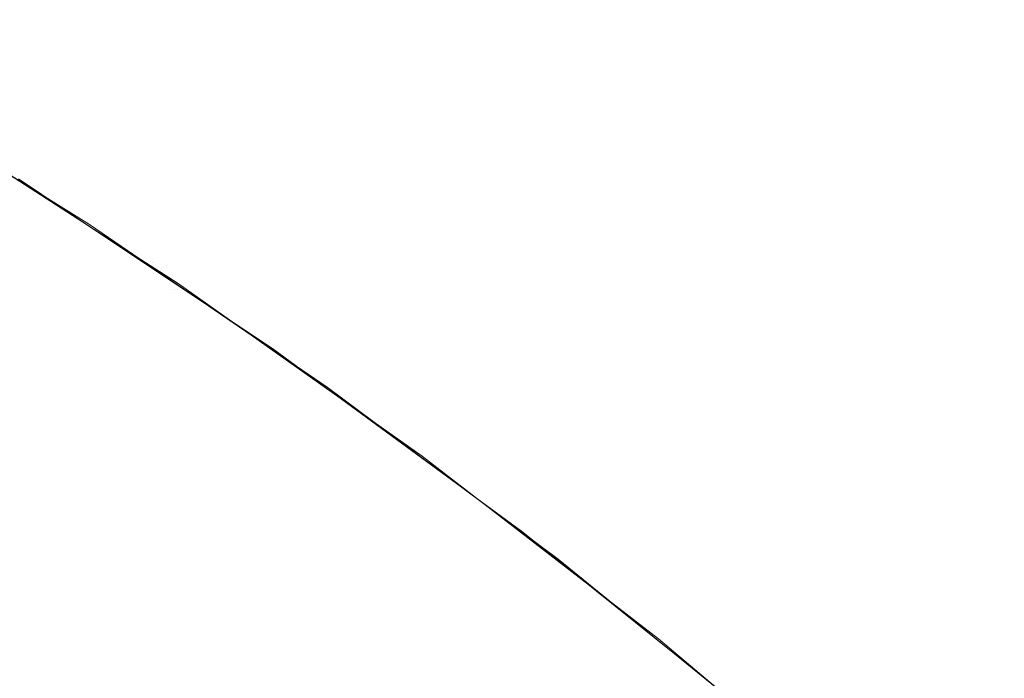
# Model space of a CAD drawing. Header units: centimetres. Extents: x -26.3 to 27.5, y 4.2 to 67.9.
# Tile 192 of 256: x -8.23279 to -8.2188, y 5.97745 to 5.98681. Entities that reach past the tile are written whole.
import ezdxf

# ---------------------------------------------------------------- set-up
doc = ezdxf.new("R2010")
doc.units = ezdxf.units.CM
doc.header["$LTSCALE"] = 2.54
doc.layers.add('Lucido design-1', color=7, linetype='Continuous')

# ---------------------------------------------------------------- blocks, each defined once
blk = doc.blocks.new('Gruppo-2-1')
at = {"color": 7, "linetype": 'Continuous', "lineweight": 9}
for points, invisible_edges in [([(-25.986537, 5.988473, -1111.067152), (-25.986537, 5.986803, -1111.06417), (27.113463, 5.986803, -1111.06417), (27.113463, 5.988473, -1111.067152)], 10), ([(-25.986537, 5.988473, -1147.167152), (-25.986537, 5.986803, -1147.16417), (27.113463, 5.986803, -1147.16417), (27.113463, 5.988473, -1147.167152)], 10), ([(-8.232719, 5.985726, -1111.490029), (-8.233431, 5.985726, -1111.494825), (-8.236174, 5.987344, -1111.494464), (-8.23545, 5.987344, -1111.489578)], 15), ([(-8.231851, 5.985726, -1111.485259), (-8.232719, 5.985726, -1111.490029), (-8.23545, 5.987344, -1111.489578), (-8.234566, 5.987344, -1111.484719)], 15), ([(-8.230828, 5.985726, -1111.48052), (-8.231851, 5.985726, -1111.485259), (-8.234566, 5.987344, -1111.484719), (-8.233523, 5.987344, -1111.479892)], 15), ([(-8.22965, 5.985726, -1111.475817), (-8.230828, 5.985726, -1111.48052), (-8.233523, 5.987344, -1111.479892), (-8.232323, 5.987344, -1111.475101)], 15), ([(-8.228318, 5.985726, -1111.471155), (-8.22965, 5.985726, -1111.475817), (-8.232323, 5.987344, -1111.475101), (-8.230967, 5.987344, -1111.470352)], 15), ([(-8.226835, 5.985726, -1111.466539), (-8.228318, 5.985726, -1111.471155), (-8.230967, 5.987344, -1111.470352), (-8.229456, 5.987344, -1111.46565)], 15), ([(-8.225202, 5.985726, -1111.461974), (-8.226835, 5.985726, -1111.466539), (-8.229456, 5.987344, -1111.46565), (-8.227792, 5.987344, -1111.461)], 15), ([(-8.22342, 5.985726, -1111.457465), (-8.225202, 5.985726, -1111.461974), (-8.227792, 5.987344, -1111.461), (-8.225977, 5.987344, -1111.456406)], 15), ([(-8.221492, 5.985726, -1111.453017), (-8.22342, 5.985726, -1111.457465), (-8.225977, 5.987344, -1111.456406), (-8.224012, 5.987344, -1111.451875)], 15), ([(-8.219419, 5.985726, -1111.448634), (-8.221492, 5.985726, -1111.453017), (-8.224012, 5.987344, -1111.451875), (-8.221901, 5.987344, -1111.44741)], 15), ([(-8.217203, 5.985726, -1111.444321), (-8.219419, 5.985726, -1111.448634), (-8.221901, 5.987344, -1111.44741), (-8.219644, 5.987344, -1111.443017)], 15), ([(-8.214848, 5.985726, -1111.440084), (-8.217203, 5.985726, -1111.444321), (-8.219644, 5.987344, -1111.443017), (-8.217245, 5.987344, -1111.4387)], 15), ([(27.113463, 5.986425, -1111.063494), (27.113463, 5.986803, -1111.06417), (-25.986537, 5.986803, -1111.06417), (-25.986537, 5.986425, -1111.063494)], 10), ([(27.113463, 5.986425, -1147.163494), (27.113463, 5.986803, -1147.16417), (-25.986537, 5.986803, -1147.16417), (-25.986537, 5.986425, -1147.163494)], 10), ([(-8.232522, 5.985132, -1147.595341), (-8.23305, 5.985132, -1147.60003), (-8.235844, 5.986815, -1147.599761), (-8.235306, 5.986815, -1147.594982)], 15), ([(-8.231844, 5.985132, -1147.590672), (-8.232522, 5.985132, -1147.595341), (-8.235306, 5.986815, -1147.594982), (-8.234615, 5.986815, -1147.590224)], 15), ([(-8.231016, 5.985132, -1147.586027), (-8.231844, 5.985132, -1147.590672), (-8.234615, 5.986815, -1147.590224), (-8.233771, 5.986815, -1147.58549)], 15), ([(-8.23004, 5.985132, -1147.58141), (-8.231016, 5.985132, -1147.586027), (-8.233771, 5.986815, -1147.58549), (-8.232777, 5.986815, -1147.580786)], 15), ([(-8.228917, 5.985132, -1147.576828), (-8.23004, 5.985132, -1147.58141), (-8.232777, 5.986815, -1147.580786), (-8.231632, 5.986815, -1147.576116)], 15), ([(-8.227647, 5.985132, -1147.572283), (-8.228917, 5.985132, -1147.576828), (-8.231632, 5.986815, -1147.576116), (-8.230338, 5.986815, -1147.571485)], 15), ([(-8.226232, 5.985132, -1147.567782), (-8.227647, 5.985132, -1147.572283), (-8.230338, 5.986815, -1147.571485), (-8.228896, 5.986815, -1147.566898)], 15), ([(-8.224674, 5.985132, -1147.563329), (-8.226232, 5.985132, -1147.567782), (-8.228896, 5.986815, -1147.566898), (-8.227308, 5.986815, -1147.562359)], 15), ([(-8.222973, 5.985132, -1147.558927), (-8.224674, 5.985132, -1147.563329), (-8.227308, 5.986815, -1147.562359), (-8.225575, 5.986815, -1147.557874)], 15), ([(-8.221133, 5.985132, -1147.554583), (-8.222973, 5.985132, -1147.558927), (-8.225575, 5.986815, -1147.557874), (-8.223699, 5.986815, -1147.553446)], 15), ([(-8.219154, 5.985132, -1147.550299), (-8.221133, 5.985132, -1147.554583), (-8.223699, 5.986815, -1147.553446), (-8.221683, 5.986815, -1147.549081)], 15), ([(-8.217039, 5.985132, -1147.546081), (-8.219154, 5.985132, -1147.550299), (-8.221683, 5.986815, -1147.549081), (-8.219527, 5.986815, -1147.544783)], 15), ([(-8.21479, 5.985132, -1147.541934), (-8.217039, 5.985132, -1147.546081), (-8.219527, 5.986815, -1147.544783), (-8.217235, 5.986815, -1147.540556)], 15), ([(-25.986537, 5.986425, -1111.063494), (-25.986537, 5.984542, -1111.06044), (27.113463, 5.984542, -1111.06044), (27.113463, 5.986425, -1111.063494)], 10), ([(-25.986537, 5.986425, -1147.163494), (-25.986537, 5.984542, -1147.16044), (27.113463, 5.984542, -1147.16044), (27.113463, 5.986425, -1147.163494)], 10), ([(-8.234107, 5.985365, -1111.714164), (-8.235276, 5.986074, -1111.514164), (-8.231801, 5.983902, -1111.514164)], 9), ([(-8.231906, 5.984021, -1111.509405), (-8.231801, 5.983902, -1111.514164), (-8.235276, 5.986074, -1111.514164), (-8.234619, 5.985726, -1111.509316)], 13), ([(-8.235276, 5.986074, -1147.614164), (-8.231801, 5.983902, -1147.614164), (-8.232807, 5.984551, -1147.814164)], 10), ([(-8.231801, 5.983902, -1147.614164), (-8.235276, 5.986074, -1147.614164), (-8.233655, 5.985132, -1147.609446)], 10), ([(-8.231672, 5.984021, -1111.504651), (-8.231906, 5.984021, -1111.509405), (-8.234619, 5.985726, -1111.509316), (-8.234381, 5.985726, -1111.504474)], 15), ([(-8.231284, 5.984021, -1111.499908), (-8.231672, 5.984021, -1111.504651), (-8.234381, 5.985726, -1111.504474), (-8.233985, 5.985726, -1111.499642)], 15), ([(-8.23074, 5.984021, -1111.495179), (-8.231284, 5.984021, -1111.499908), (-8.233985, 5.985726, -1111.499642), (-8.233431, 5.985726, -1111.494825)], 15), ([(-8.230041, 5.984021, -1111.490471), (-8.23074, 5.984021, -1111.495179), (-8.233431, 5.985726, -1111.494825), (-8.232719, 5.985726, -1111.490029)], 15), ([(-8.229189, 5.984021, -1111.485789), (-8.230041, 5.984021, -1111.490471), (-8.232719, 5.985726, -1111.490029), (-8.231851, 5.985726, -1111.485259)], 15), ([(-8.228184, 5.984021, -1111.481137), (-8.229189, 5.984021, -1111.485789), (-8.231851, 5.985726, -1111.485259), (-8.230828, 5.985726, -1111.48052)], 15), ([(-8.227028, 5.984021, -1111.47652), (-8.228184, 5.984021, -1111.481137), (-8.230828, 5.985726, -1111.48052), (-8.22965, 5.985726, -1111.475817)], 15), ([(-8.225721, 5.984021, -1111.471943), (-8.227028, 5.984021, -1111.47652), (-8.22965, 5.985726, -1111.475817), (-8.228318, 5.985726, -1111.471155)], 15), ([(-8.224265, 5.984021, -1111.467412), (-8.225721, 5.984021, -1111.471943), (-8.228318, 5.985726, -1111.471155), (-8.226835, 5.985726, -1111.466539)], 15), ([(-8.222662, 5.984021, -1111.46293), (-8.224265, 5.984021, -1111.467412), (-8.226835, 5.985726, -1111.466539), (-8.225202, 5.985726, -1111.461974)], 15), ([(-8.220912, 5.984021, -1111.458504), (-8.222662, 5.984021, -1111.46293), (-8.225202, 5.985726, -1111.461974), (-8.22342, 5.985726, -1111.457465)], 15), ([(-8.219019, 5.984021, -1111.454137), (-8.220912, 5.984021, -1111.458504), (-8.22342, 5.985726, -1111.457465), (-8.221492, 5.985726, -1111.453017)], 15), ([(-8.216984, 5.984021, -1111.449835), (-8.219019, 5.984021, -1111.454137), (-8.221492, 5.985726, -1111.453017), (-8.219419, 5.985726, -1111.448634)], 15), ([(-8.21481, 5.984021, -1111.445601), (-8.216984, 5.984021, -1111.449835), (-8.219419, 5.985726, -1111.448634), (-8.217203, 5.985726, -1111.444321)], 15), ([(-8.230593, 5.982984, -1111.718524), (-8.234157, 5.985284, -1111.718524), (-8.234107, 5.985365, -1111.714164), (-8.231813, 5.983884, -1111.714164)], 11), ([(-8.231801, 5.983902, -1111.514164), (-8.231813, 5.983884, -1111.714164), (-8.234107, 5.985365, -1111.714164)], 9), ([(-8.234157, 5.985284, -1111.718524), (-8.230593, 5.982984, -1111.718524), (-8.230742, 5.982764, -1111.722656), (-8.234296, 5.985057, -1111.722656)], 15), ([(-8.234296, 5.985057, -1111.722656), (-8.230742, 5.982764, -1111.722656), (-8.230987, 5.982402, -1111.726771), (-8.234525, 5.984686, -1111.726771)], 15), ([(-8.233655, 5.985132, -1147.609446), (-8.230906, 5.983359, -1147.609534), (-8.231801, 5.983902, -1147.614164)], 11), ([(-8.230684, 5.983359, -1147.604909), (-8.230906, 5.983359, -1147.609534), (-8.233655, 5.985132, -1147.609446), (-8.233428, 5.985132, -1147.604733)], 15), ([(-8.230313, 5.983359, -1147.600294), (-8.230684, 5.983359, -1147.604909), (-8.233428, 5.985132, -1147.604733), (-8.23305, 5.985132, -1147.60003)], 15), ([(-8.229794, 5.983359, -1147.595693), (-8.230313, 5.983359, -1147.600294), (-8.23305, 5.985132, -1147.60003), (-8.232522, 5.985132, -1147.595341)], 15), ([(-8.229129, 5.983359, -1147.591111), (-8.229794, 5.983359, -1147.595693), (-8.232522, 5.985132, -1147.595341), (-8.231844, 5.985132, -1147.590672)], 15), ([(-8.228317, 5.983359, -1147.586552), (-8.229129, 5.983359, -1147.591111), (-8.231844, 5.985132, -1147.590672), (-8.231016, 5.985132, -1147.586027)], 15), ([(-8.227359, 5.983359, -1147.582022), (-8.228317, 5.983359, -1147.586552), (-8.231016, 5.985132, -1147.586027), (-8.23004, 5.985132, -1147.58141)], 15), ([(-8.226256, 5.983359, -1147.577525), (-8.227359, 5.983359, -1147.582022), (-8.23004, 5.985132, -1147.58141), (-8.228917, 5.985132, -1147.576828)], 15), ([(-8.22501, 5.983359, -1147.573066), (-8.226256, 5.983359, -1147.577525), (-8.228917, 5.985132, -1147.576828), (-8.227647, 5.985132, -1147.572283)], 15), ([(-8.223622, 5.983359, -1147.568649), (-8.22501, 5.983359, -1147.573066), (-8.227647, 5.985132, -1147.572283), (-8.226232, 5.985132, -1147.567782)], 15), ([(-8.222093, 5.983359, -1147.564278), (-8.223622, 5.983359, -1147.568649), (-8.226232, 5.985132, -1147.567782), (-8.224674, 5.985132, -1147.563329)], 15), ([(-8.220424, 5.983359, -1147.559959), (-8.222093, 5.983359, -1147.564278), (-8.224674, 5.985132, -1147.563329), (-8.222973, 5.985132, -1147.558927)], 15), ([(-8.218618, 5.983359, -1147.555696), (-8.220424, 5.983359, -1147.559959), (-8.222973, 5.985132, -1147.558927), (-8.221133, 5.985132, -1147.554583)], 15), ([(-8.216676, 5.983359, -1147.551493), (-8.218618, 5.983359, -1147.555696), (-8.221133, 5.985132, -1147.554583), (-8.219154, 5.985132, -1147.550299)], 15), ([(-8.2146, 5.983359, -1147.547354), (-8.216676, 5.983359, -1147.551493), (-8.219154, 5.985132, -1147.550299), (-8.217039, 5.985132, -1147.546081)], 15), ([(-8.234525, 5.984686, -1111.726771), (-8.230987, 5.982402, -1111.726771), (-8.231326, 5.9819, -1111.73086), (-8.234843, 5.98417, -1111.73086)], 15), ([(27.113463, 5.984223, -1111.059922), (27.113463, 5.984542, -1111.06044), (-25.986537, 5.984542, -1111.06044), (-25.986537, 5.984223, -1111.059922)], 10), ([(27.113463, 5.984223, -1147.159922), (27.113463, 5.984542, -1147.16044), (-25.986537, 5.984542, -1147.16044), (-25.986537, 5.984223, -1147.159922)], 10), ([(-8.232859, 5.984471, -1147.818524), (-8.229234, 5.982049, -1147.818524), (-8.229387, 5.981831, -1147.822656), (-8.233002, 5.984246, -1147.822656)], 15), ([(-8.232859, 5.984471, -1147.818524), (-8.232807, 5.984551, -1147.814164), (-8.231812, 5.983886, -1147.814164)], 9), ([(-8.231812, 5.983886, -1147.814164), (-8.22918, 5.982127, -1147.814164), (-8.229234, 5.982049, -1147.818524), (-8.232859, 5.984471, -1147.818524)], 14), ([(-8.231801, 5.983902, -1147.614164), (-8.231812, 5.983886, -1147.814164), (-8.232807, 5.984551, -1147.814164)], 9), ([(-25.986537, 5.984223, -1111.059922), (-25.986537, 5.98212, -1111.056811), (27.113463, 5.98212, -1111.056811), (27.113463, 5.984223, -1111.059922)], 10), ([(-25.986537, 5.984223, -1147.159922), (-25.986537, 5.98212, -1147.156811), (27.113463, 5.98212, -1147.156811), (27.113463, 5.984223, -1147.159922)], 10), ([(-8.233002, 5.984246, -1147.822656), (-8.229387, 5.981831, -1147.822656), (-8.229637, 5.981474, -1147.826771), (-8.233236, 5.983878, -1147.826771)], 15), ([(-8.234843, 5.98417, -1111.73086), (-8.231326, 5.9819, -1111.73086), (-8.231759, 5.981259, -1111.734917), (-8.235248, 5.983511, -1111.734917)], 15), ([(-8.231801, 5.983902, -1111.514164), (-8.231906, 5.984021, -1111.509405), (-8.229249, 5.982229, -1111.509492)], 11), ([(-8.22902, 5.982229, -1111.504825), (-8.229249, 5.982229, -1111.509492), (-8.231906, 5.984021, -1111.509405), (-8.231672, 5.984021, -1111.504651)], 15), ([(-8.228638, 5.982229, -1111.500168), (-8.22902, 5.982229, -1111.504825), (-8.231672, 5.984021, -1111.504651), (-8.231284, 5.984021, -1111.499908)], 15), ([(-8.228104, 5.982229, -1111.495526), (-8.228638, 5.982229, -1111.500168), (-8.231284, 5.984021, -1111.499908), (-8.23074, 5.984021, -1111.495179)], 15), ([(-8.227419, 5.982229, -1111.490904), (-8.228104, 5.982229, -1111.495526), (-8.23074, 5.984021, -1111.495179), (-8.230041, 5.984021, -1111.490471)], 15), ([(-8.226582, 5.982229, -1111.486307), (-8.227419, 5.982229, -1111.490904), (-8.230041, 5.984021, -1111.490471), (-8.229189, 5.984021, -1111.485789)], 15), ([(-8.225596, 5.982229, -1111.48174), (-8.226582, 5.982229, -1111.486307), (-8.229189, 5.984021, -1111.485789), (-8.228184, 5.984021, -1111.481137)], 15), ([(-8.22446, 5.982229, -1111.477208), (-8.225596, 5.982229, -1111.48174), (-8.228184, 5.984021, -1111.481137), (-8.227028, 5.984021, -1111.47652)], 15), ([(-8.223177, 5.982229, -1111.472715), (-8.22446, 5.982229, -1111.477208), (-8.227028, 5.984021, -1111.47652), (-8.225721, 5.984021, -1111.471943)], 15), ([(-8.221748, 5.982229, -1111.468266), (-8.223177, 5.982229, -1111.472715), (-8.225721, 5.984021, -1111.471943), (-8.224265, 5.984021, -1111.467412)], 15), ([(-8.220174, 5.982229, -1111.463867), (-8.221748, 5.982229, -1111.468266), (-8.224265, 5.984021, -1111.467412), (-8.222662, 5.984021, -1111.46293)], 15), ([(-8.218457, 5.982229, -1111.459521), (-8.220174, 5.982229, -1111.463867), (-8.222662, 5.984021, -1111.46293), (-8.220912, 5.984021, -1111.458504)], 15), ([(-8.216598, 5.982229, -1111.455234), (-8.218457, 5.982229, -1111.459521), (-8.220912, 5.984021, -1111.458504), (-8.219019, 5.984021, -1111.454137)], 15), ([(-8.2146, 5.982229, -1111.45101), (-8.216598, 5.982229, -1111.455234), (-8.219019, 5.984021, -1111.454137), (-8.216984, 5.984021, -1111.449835)], 15), ([(-8.233236, 5.983878, -1147.826771), (-8.229637, 5.981474, -1147.826771), (-8.229985, 5.980977, -1147.83086), (-8.233562, 5.983367, -1147.83086)], 15), ([(-8.23054, 5.983063, -1111.714164), (-8.231813, 5.983884, -1111.714164), (-8.231801, 5.983902, -1111.514164)], 10), ([(-8.231813, 5.983884, -1111.714164), (-8.23054, 5.983063, -1111.714164), (-8.230593, 5.982984, -1111.718524)], 10), ([(-8.22918, 5.982127, -1147.814164), (-8.231812, 5.983886, -1147.814164), (-8.231801, 5.983902, -1147.614164)], 10), ([(-8.23054, 5.983063, -1111.714164), (-8.231801, 5.983902, -1111.514164), (-8.228421, 5.981591, -1111.514164)], 9), ([(-8.229249, 5.982229, -1111.509492), (-8.228421, 5.981591, -1111.514164), (-8.231801, 5.983902, -1111.514164)], 9), ([(-8.22918, 5.982127, -1147.814164), (-8.231801, 5.983902, -1147.614164), (-8.228421, 5.981591, -1147.614164)], 9), ([(-8.228421, 5.981591, -1147.614164), (-8.231801, 5.983902, -1147.614164), (-8.230906, 5.983359, -1147.609534)], 10), ([(-8.235248, 5.983511, -1111.734917), (-8.231759, 5.981259, -1111.734917), (-8.232285, 5.980481, -1111.738936), (-8.235741, 5.982711, -1111.738936)], 15), ([(-8.233562, 5.983367, -1147.83086), (-8.229985, 5.980977, -1147.83086), (-8.230429, 5.980344, -1147.834917), (-8.233977, 5.982715, -1147.834917)], 15), ([(-8.230906, 5.983359, -1147.609534), (-8.228217, 5.981497, -1147.609621), (-8.228421, 5.981591, -1147.614164)], 11), ([(-8.227998, 5.981497, -1147.605082), (-8.228217, 5.981497, -1147.609621), (-8.230906, 5.983359, -1147.609534), (-8.230684, 5.983359, -1147.604909)], 15), ([(-8.227635, 5.981497, -1147.600553), (-8.227998, 5.981497, -1147.605082), (-8.230684, 5.983359, -1147.604909), (-8.230313, 5.983359, -1147.600294)], 15), ([(-8.227126, 5.981497, -1147.596037), (-8.227635, 5.981497, -1147.600553), (-8.230313, 5.983359, -1147.600294), (-8.229794, 5.983359, -1147.595693)], 15), ([(-8.226473, 5.981497, -1147.59154), (-8.227126, 5.981497, -1147.596037), (-8.229794, 5.983359, -1147.595693), (-8.229129, 5.983359, -1147.591111)], 15), ([(-8.225676, 5.981497, -1147.587067), (-8.226473, 5.981497, -1147.59154), (-8.229129, 5.983359, -1147.591111), (-8.228317, 5.983359, -1147.586552)], 15), ([(-8.224736, 5.981497, -1147.582621), (-8.225676, 5.981497, -1147.587067), (-8.228317, 5.983359, -1147.586552), (-8.227359, 5.983359, -1147.582022)], 15), ([(-8.223654, 5.981497, -1147.578208), (-8.224736, 5.981497, -1147.582621), (-8.227359, 5.983359, -1147.582022), (-8.226256, 5.983359, -1147.577525)], 15), ([(-8.222431, 5.981497, -1147.573832), (-8.223654, 5.981497, -1147.578208), (-8.226256, 5.983359, -1147.577525), (-8.22501, 5.983359, -1147.573066)], 15), ([(-8.221068, 5.981497, -1147.569497), (-8.222431, 5.981497, -1147.573832), (-8.22501, 5.983359, -1147.573066), (-8.223622, 5.983359, -1147.568649)], 15), ([(-8.219567, 5.981497, -1147.565208), (-8.221068, 5.981497, -1147.569497), (-8.223622, 5.983359, -1147.568649), (-8.222093, 5.983359, -1147.564278)], 15), ([(-8.21793, 5.981497, -1147.560969), (-8.219567, 5.981497, -1147.565208), (-8.222093, 5.983359, -1147.564278), (-8.220424, 5.983359, -1147.559959)], 15), ([(-8.216157, 5.981497, -1147.556785), (-8.21793, 5.981497, -1147.560969), (-8.220424, 5.983359, -1147.559959), (-8.218618, 5.983359, -1147.555696)], 15), ([(-8.230593, 5.982984, -1111.718524), (-8.227131, 5.980535, -1111.718524), (-8.227289, 5.980321, -1111.722656), (-8.230742, 5.982764, -1111.722656)], 15), ([(-8.227131, 5.980535, -1111.718524), (-8.230593, 5.982984, -1111.718524), (-8.23054, 5.983063, -1111.714164), (-8.228434, 5.981573, -1111.714164)], 11), ([(-8.228421, 5.981591, -1111.514164), (-8.228434, 5.981573, -1111.714164), (-8.23054, 5.983063, -1111.714164)], 9), ([(-8.235741, 5.982711, -1111.738936), (-8.232285, 5.980481, -1111.738936), (-8.232903, 5.979566, -1111.742909), (-8.236319, 5.981771, -1111.742909)], 15), ([(-8.233977, 5.982715, -1147.834917), (-8.230429, 5.980344, -1147.834917), (-8.230967, 5.979574, -1147.838936), (-8.234482, 5.981923, -1147.838936)], 15), ([(-8.230742, 5.982764, -1111.722656), (-8.227289, 5.980321, -1111.722656), (-8.227548, 5.97997, -1111.726771), (-8.230987, 5.982402, -1111.726771)], 15), ([(-8.230987, 5.982402, -1111.726771), (-8.227548, 5.97997, -1111.726771), (-8.227909, 5.979483, -1111.73086), (-8.231326, 5.9819, -1111.73086)], 15), ([(-8.228421, 5.981591, -1111.514164), (-8.229249, 5.982229, -1111.509492), (-8.226651, 5.980353, -1111.509577)], 11), ([(-8.226426, 5.980353, -1111.504995), (-8.226651, 5.980353, -1111.509577), (-8.229249, 5.982229, -1111.509492), (-8.22902, 5.982229, -1111.504825)], 15), ([(-8.226051, 5.980353, -1111.500423), (-8.226426, 5.980353, -1111.504995), (-8.22902, 5.982229, -1111.504825), (-8.228638, 5.982229, -1111.500168)], 15), ([(-8.225527, 5.980353, -1111.495866), (-8.226051, 5.980353, -1111.500423), (-8.228638, 5.982229, -1111.500168), (-8.228104, 5.982229, -1111.495526)], 15), ([(-8.224854, 5.980353, -1111.491328), (-8.225527, 5.980353, -1111.495866), (-8.228104, 5.982229, -1111.495526), (-8.227419, 5.982229, -1111.490904)], 15), ([(-8.224033, 5.980353, -1111.486814), (-8.224854, 5.980353, -1111.491328), (-8.227419, 5.982229, -1111.490904), (-8.226582, 5.982229, -1111.486307)], 15), ([(-8.223064, 5.980353, -1111.48233), (-8.224033, 5.980353, -1111.486814), (-8.226582, 5.982229, -1111.486307), (-8.225596, 5.982229, -1111.48174)], 15), ([(-8.22195, 5.980353, -1111.47788), (-8.223064, 5.980353, -1111.48233), (-8.225596, 5.982229, -1111.48174), (-8.22446, 5.982229, -1111.477208)], 15), ([(-8.22069, 5.980353, -1111.473469), (-8.22195, 5.980353, -1111.47788), (-8.22446, 5.982229, -1111.477208), (-8.223177, 5.982229, -1111.472715)], 15), ([(-8.219287, 5.980353, -1111.469102), (-8.22069, 5.980353, -1111.473469), (-8.223177, 5.982229, -1111.472715), (-8.221748, 5.982229, -1111.468266)], 15), ([(-8.217741, 5.980353, -1111.464782), (-8.219287, 5.980353, -1111.469102), (-8.221748, 5.982229, -1111.468266), (-8.220174, 5.982229, -1111.463867)], 15), ([(-8.216055, 5.980353, -1111.460516), (-8.217741, 5.980353, -1111.464782), (-8.220174, 5.982229, -1111.463867), (-8.218457, 5.982229, -1111.459521)], 15), ([(27.113463, 5.981871, -1111.056442), (27.113463, 5.98212, -1111.056811), (-25.986537, 5.98212, -1111.056811), (-25.986537, 5.981871, -1111.056442)], 10), ([(27.113463, 5.981871, -1147.156442), (27.113463, 5.98212, -1147.156811), (-25.986537, 5.98212, -1147.156811), (-25.986537, 5.981871, -1147.156442)], 10), ([(-8.229234, 5.982049, -1147.818524), (-8.22918, 5.982127, -1147.814164), (-8.228431, 5.981578, -1147.814164)], 9), ([(-8.228421, 5.981591, -1147.614164), (-8.228431, 5.981578, -1147.814164), (-8.22918, 5.982127, -1147.814164)], 9), ([(-8.229234, 5.982049, -1147.818524), (-8.225719, 5.979472, -1147.818524), (-8.225881, 5.979261, -1147.822656), (-8.229387, 5.981831, -1147.822656)], 15), ([(-8.228431, 5.981578, -1147.814164), (-8.225661, 5.979547, -1147.814164), (-8.225719, 5.979472, -1147.818524), (-8.229234, 5.982049, -1147.818524)], 14), ([(-25.986537, 5.981871, -1111.056442), (-25.986537, 5.979543, -1111.053291), (27.113463, 5.979543, -1111.053291), (27.113463, 5.981871, -1111.056442)], 10), ([(-25.986537, 5.981871, -1147.156442), (-25.986537, 5.979543, -1147.153291), (27.113463, 5.979543, -1147.153291), (27.113463, 5.981871, -1147.156442)], 10), ([(-8.234482, 5.981923, -1147.838936), (-8.230967, 5.979574, -1147.838936), (-8.2316, 5.97867, -1147.842909), (-8.235075, 5.980992, -1147.842909)], 15), ([(-8.231326, 5.9819, -1111.73086), (-8.227909, 5.979483, -1111.73086), (-8.228369, 5.978861, -1111.734917), (-8.231759, 5.981259, -1111.734917)], 15), ([(-8.229387, 5.981831, -1147.822656), (-8.225881, 5.979261, -1147.822656), (-8.226147, 5.978914, -1147.826771), (-8.229637, 5.981474, -1147.826771)], 15), ([(-8.227074, 5.980612, -1111.714164), (-8.228434, 5.981573, -1111.714164), (-8.228421, 5.981591, -1111.514164)], 10), ([(-8.228434, 5.981573, -1111.714164), (-8.227074, 5.980612, -1111.714164), (-8.227131, 5.980535, -1111.718524)], 10), ([(-8.225661, 5.979547, -1147.814164), (-8.228431, 5.981578, -1147.814164), (-8.228421, 5.981591, -1147.614164)], 10), ([(-8.227074, 5.980612, -1111.714164), (-8.228421, 5.981591, -1111.514164), (-8.225142, 5.979146, -1111.514164)], 9), ([(-8.226651, 5.980353, -1111.509577), (-8.225142, 5.979146, -1111.514164), (-8.228421, 5.981591, -1111.514164)], 9), ([(-8.225661, 5.979547, -1147.814164), (-8.228421, 5.981591, -1147.614164), (-8.225142, 5.979146, -1147.614164)], 9), ([(-8.22559, 5.979547, -1147.609705), (-8.225142, 5.979146, -1147.614164), (-8.228421, 5.981591, -1147.614164), (-8.228217, 5.981497, -1147.609621)], 13), ([(-8.229637, 5.981474, -1147.826771), (-8.226147, 5.978914, -1147.826771), (-8.226516, 5.978434, -1147.83086), (-8.229985, 5.980977, -1147.83086)], 15), ([(-8.225375, 5.979547, -1147.60525), (-8.22559, 5.979547, -1147.609705), (-8.228217, 5.981497, -1147.609621), (-8.227998, 5.981497, -1147.605082)], 15), ([(-8.225018, 5.979547, -1147.600805), (-8.225375, 5.979547, -1147.60525), (-8.227998, 5.981497, -1147.605082), (-8.227635, 5.981497, -1147.600553)], 15), ([(-8.224519, 5.979547, -1147.596373), (-8.225018, 5.979547, -1147.600805), (-8.227635, 5.981497, -1147.600553), (-8.227126, 5.981497, -1147.596037)], 15), ([(-8.223878, 5.979547, -1147.59196), (-8.224519, 5.979547, -1147.596373), (-8.227126, 5.981497, -1147.596037), (-8.226473, 5.981497, -1147.59154)], 15), ([(-8.223096, 5.979547, -1147.587569), (-8.223878, 5.979547, -1147.59196), (-8.226473, 5.981497, -1147.59154), (-8.225676, 5.981497, -1147.587067)], 15), ([(-8.222173, 5.979547, -1147.583206), (-8.223096, 5.979547, -1147.587569), (-8.225676, 5.981497, -1147.587067), (-8.224736, 5.981497, -1147.582621)], 15), ([(-8.221111, 5.979547, -1147.578875), (-8.222173, 5.979547, -1147.583206), (-8.224736, 5.981497, -1147.582621), (-8.223654, 5.981497, -1147.578208)], 15), ([(-8.219911, 5.979547, -1147.574579), (-8.221111, 5.979547, -1147.578875), (-8.223654, 5.981497, -1147.578208), (-8.222431, 5.981497, -1147.573832)], 15), ([(-8.218574, 5.979547, -1147.570325), (-8.219911, 5.979547, -1147.574579), (-8.222431, 5.981497, -1147.573832), (-8.221068, 5.981497, -1147.569497)], 15), ([(-8.217101, 5.979547, -1147.566115), (-8.218574, 5.979547, -1147.570325), (-8.221068, 5.981497, -1147.569497), (-8.219567, 5.981497, -1147.565208)], 15), ([(-8.215494, 5.979547, -1147.561955), (-8.217101, 5.979547, -1147.566115), (-8.219567, 5.981497, -1147.565208), (-8.21793, 5.981497, -1147.560969)], 15), ([(-8.231759, 5.981259, -1111.734917), (-8.228369, 5.978861, -1111.734917), (-8.228927, 5.978106, -1111.738936), (-8.232285, 5.980481, -1111.738936)], 15), ([(-8.235075, 5.980992, -1147.842909), (-8.2316, 5.97867, -1147.842909), (-8.232326, 5.977634, -1147.846829), (-8.235755, 5.979925, -1147.846829)], 15), ([(-8.229985, 5.980977, -1147.83086), (-8.226516, 5.978434, -1147.83086), (-8.226987, 5.97782, -1147.834917), (-8.230429, 5.980344, -1147.834917)], 15), ([(-8.223775, 5.977942, -1111.718524), (-8.227131, 5.980535, -1111.718524), (-8.227074, 5.980612, -1111.714164), (-8.225155, 5.979129, -1111.714164)], 11), ([(-8.225142, 5.979146, -1111.514164), (-8.225155, 5.979129, -1111.714164), (-8.227074, 5.980612, -1111.714164)], 9), ([(-8.232285, 5.980481, -1111.738936), (-8.228927, 5.978106, -1111.738936), (-8.229584, 5.977219, -1111.742909), (-8.232903, 5.979566, -1111.742909)], 15), ([(-8.227131, 5.980535, -1111.718524), (-8.223775, 5.977942, -1111.718524), (-8.223942, 5.977735, -1111.722656), (-8.227289, 5.980321, -1111.722656)], 15), ([(-8.230429, 5.980344, -1147.834917), (-8.226987, 5.97782, -1147.834917), (-8.227559, 5.977075, -1147.838936), (-8.230967, 5.979574, -1147.838936)], 15), ([(-8.227289, 5.980321, -1111.722656), (-8.223942, 5.977735, -1111.722656), (-8.224217, 5.977395, -1111.726771), (-8.227548, 5.97997, -1111.726771)], 15), ([(-8.224115, 5.978395, -1111.50966), (-8.225142, 5.979146, -1111.514164), (-8.226651, 5.980353, -1111.509577)], 11), ([(-8.223894, 5.978395, -1111.505161), (-8.224115, 5.978395, -1111.50966), (-8.226651, 5.980353, -1111.509577), (-8.226426, 5.980353, -1111.504995)], 15), ([(-8.223526, 5.978395, -1111.500672), (-8.223894, 5.978395, -1111.505161), (-8.226426, 5.980353, -1111.504995), (-8.226051, 5.980353, -1111.500423)], 15), ([(-8.223011, 5.978395, -1111.496197), (-8.223526, 5.978395, -1111.500672), (-8.226051, 5.980353, -1111.500423), (-8.225527, 5.980353, -1111.495866)], 15), ([(-8.22235, 5.978395, -1111.491741), (-8.223011, 5.978395, -1111.496197), (-8.225527, 5.980353, -1111.495866), (-8.224854, 5.980353, -1111.491328)], 15), ([(-8.221543, 5.978395, -1111.48731), (-8.22235, 5.978395, -1111.491741), (-8.224854, 5.980353, -1111.491328), (-8.224033, 5.980353, -1111.486814)], 15), ([(-8.220593, 5.978395, -1111.482907), (-8.221543, 5.978395, -1111.48731), (-8.224033, 5.980353, -1111.486814), (-8.223064, 5.980353, -1111.48233)], 15), ([(-8.219498, 5.978395, -1111.478537), (-8.220593, 5.978395, -1111.482907), (-8.223064, 5.980353, -1111.48233), (-8.22195, 5.980353, -1111.47788)], 15), ([(-8.218261, 5.978395, -1111.474206), (-8.219498, 5.978395, -1111.478537), (-8.22195, 5.980353, -1111.47788), (-8.22069, 5.980353, -1111.473469)], 15), ([(-8.216883, 5.978395, -1111.469918), (-8.218261, 5.978395, -1111.474206), (-8.22069, 5.980353, -1111.473469), (-8.219287, 5.980353, -1111.469102)], 15), ([(-8.215366, 5.978395, -1111.465676), (-8.216883, 5.978395, -1111.469918), (-8.219287, 5.980353, -1111.469102), (-8.217741, 5.980353, -1111.464782)], 15), ([(-8.235755, 5.979925, -1147.846829), (-8.232326, 5.977634, -1147.846829), (-8.233143, 5.976467, -1147.850691), (-8.23652, 5.978723, -1147.850691)], 15), ([(-8.227548, 5.97997, -1111.726771), (-8.224217, 5.977395, -1111.726771), (-8.224597, 5.976924, -1111.73086), (-8.227909, 5.979483, -1111.73086)], 15), ([(-8.232903, 5.979566, -1111.742909), (-8.229584, 5.977219, -1111.742909), (-8.230336, 5.976201, -1111.746829), (-8.233612, 5.978518, -1111.746829)], 15), ([(-8.230967, 5.979574, -1147.838936), (-8.227559, 5.977075, -1147.838936), (-8.22823, 5.976199, -1147.842909), (-8.2316, 5.97867, -1147.842909)], 15), ([(27.113463, 5.979372, -1111.05306), (27.113463, 5.979543, -1111.053291), (-25.986537, 5.979543, -1111.053291), (-25.986537, 5.979372, -1111.05306)], 10), ([(27.113463, 5.979372, -1147.15306), (27.113463, 5.979543, -1147.153291), (-25.986537, 5.979543, -1147.153291), (-25.986537, 5.979372, -1147.15306)], 10), ([(-8.227909, 5.979483, -1111.73086), (-8.224597, 5.976924, -1111.73086), (-8.225083, 5.976322, -1111.734917), (-8.228369, 5.978861, -1111.734917)], 15), ([(-8.225719, 5.979472, -1147.818524), (-8.22232, 5.976744, -1147.818524), (-8.222491, 5.97654, -1147.822656), (-8.225881, 5.979261, -1147.822656)], 15), ([(-8.225719, 5.979472, -1147.818524), (-8.225661, 5.979547, -1147.814164), (-8.225149, 5.979137, -1147.814164)], 9), ([(-8.225149, 5.979137, -1147.814164), (-8.222259, 5.976816, -1147.814164), (-8.22232, 5.976744, -1147.818524), (-8.225719, 5.979472, -1147.818524)], 14), ([(-8.225142, 5.979146, -1147.614164), (-8.225149, 5.979137, -1147.814164), (-8.225661, 5.979547, -1147.814164)], 9), ([(-8.225142, 5.979146, -1147.614164), (-8.22559, 5.979547, -1147.609705), (-8.223028, 5.977513, -1147.609787)], 11), ([(-8.222817, 5.977513, -1147.605415), (-8.223028, 5.977513, -1147.609787), (-8.22559, 5.979547, -1147.609705), (-8.225375, 5.979547, -1147.60525)], 15), ([(-8.222467, 5.977513, -1147.601051), (-8.222817, 5.977513, -1147.605415), (-8.225375, 5.979547, -1147.60525), (-8.225018, 5.979547, -1147.600805)], 15), ([(-8.221977, 5.977513, -1147.596701), (-8.222467, 5.977513, -1147.601051), (-8.225018, 5.979547, -1147.600805), (-8.224519, 5.979547, -1147.596373)], 15), ([(-8.221348, 5.977513, -1147.592369), (-8.221977, 5.977513, -1147.596701), (-8.224519, 5.979547, -1147.596373), (-8.223878, 5.979547, -1147.59196)], 15), ([(-8.22058, 5.977513, -1147.588059), (-8.221348, 5.977513, -1147.592369), (-8.223878, 5.979547, -1147.59196), (-8.223096, 5.979547, -1147.587569)], 15), ([(-8.219674, 5.977513, -1147.583776), (-8.22058, 5.977513, -1147.588059), (-8.223096, 5.979547, -1147.587569), (-8.222173, 5.979547, -1147.583206)], 15), ([(-8.218632, 5.977513, -1147.579525), (-8.219674, 5.977513, -1147.583776), (-8.222173, 5.979547, -1147.583206), (-8.221111, 5.979547, -1147.578875)], 15), ([(-8.217454, 5.977513, -1147.575309), (-8.218632, 5.977513, -1147.579525), (-8.221111, 5.979547, -1147.578875), (-8.219911, 5.979547, -1147.574579)], 15), ([(-8.216141, 5.977513, -1147.571133), (-8.217454, 5.977513, -1147.575309), (-8.219911, 5.979547, -1147.574579), (-8.218574, 5.979547, -1147.570325)], 15), ([(-25.986537, 5.979372, -1111.05306), (-25.986537, 5.976814, -1111.049887), (27.113463, 5.976814, -1111.049887), (27.113463, 5.979372, -1111.05306)], 10), ([(-25.986537, 5.979372, -1147.15306), (-25.986537, 5.976814, -1147.149887), (27.113463, 5.976814, -1147.149887), (27.113463, 5.979372, -1147.15306)], 10), ([(-8.225881, 5.979261, -1147.822656), (-8.222491, 5.97654, -1147.822656), (-8.222771, 5.976205, -1147.826771), (-8.226147, 5.978914, -1147.826771)], 15), ([(-8.223715, 5.978016, -1111.714164), (-8.225155, 5.979129, -1111.714164), (-8.225142, 5.979146, -1111.514164)], 10), ([(-8.222259, 5.976816, -1147.814164), (-8.225149, 5.979137, -1147.814164), (-8.225142, 5.979146, -1147.614164)], 10), ([(-8.223715, 5.978016, -1111.714164), (-8.225142, 5.979146, -1111.514164), (-8.221968, 5.976571, -1111.514164)], 9), ([(-8.221968, 5.976571, -1111.514164), (-8.225142, 5.979146, -1111.514164), (-8.224115, 5.978395, -1111.50966)], 10), ([(-8.222259, 5.976816, -1147.814164), (-8.225142, 5.979146, -1147.614164), (-8.221968, 5.976571, -1147.614164)], 9), ([(-8.223028, 5.977513, -1147.609787), (-8.221968, 5.976571, -1147.614164), (-8.225142, 5.979146, -1147.614164)], 9), ([(-8.225155, 5.979129, -1111.714164), (-8.223715, 5.978016, -1111.714164), (-8.223775, 5.977942, -1111.718524)], 10), ([(-8.226147, 5.978914, -1147.826771), (-8.222771, 5.976205, -1147.826771), (-8.223161, 5.975741, -1147.83086), (-8.226516, 5.978434, -1147.83086)], 15), ([(-8.228369, 5.978861, -1111.734917), (-8.225083, 5.976322, -1111.734917), (-8.225673, 5.975591, -1111.738936), (-8.228927, 5.978106, -1111.738936)], 15), ([(-8.2316, 5.97867, -1147.842909), (-8.22823, 5.976199, -1147.842909), (-8.229001, 5.975195, -1147.846829), (-8.232326, 5.977634, -1147.846829)], 15), ([(-8.233612, 5.978518, -1111.746829), (-8.230336, 5.976201, -1111.746829), (-8.231183, 5.975056, -1111.750691), (-8.234409, 5.977338, -1111.750691)], 15), ([(-8.226516, 5.978434, -1147.83086), (-8.223161, 5.975741, -1147.83086), (-8.223658, 5.975149, -1147.834917), (-8.226987, 5.97782, -1147.834917)], 15), ([(-8.224115, 5.978395, -1111.50966), (-8.221642, 5.976357, -1111.509741), (-8.221968, 5.976571, -1111.514164)], 11), ([(-8.221425, 5.976357, -1111.505323), (-8.221642, 5.976357, -1111.509741), (-8.224115, 5.978395, -1111.50966), (-8.223894, 5.978395, -1111.505161)], 15), ([(-8.221064, 5.976357, -1111.500914), (-8.221425, 5.976357, -1111.505323), (-8.223894, 5.978395, -1111.505161), (-8.223526, 5.978395, -1111.500672)], 15), ([(-8.220558, 5.976357, -1111.49652), (-8.221064, 5.976357, -1111.500914), (-8.223526, 5.978395, -1111.500672), (-8.223011, 5.978395, -1111.496197)], 15), ([(-8.219909, 5.976357, -1111.492144), (-8.220558, 5.976357, -1111.49652), (-8.223011, 5.978395, -1111.496197), (-8.22235, 5.978395, -1111.491741)], 15), ([(-8.219117, 5.976357, -1111.487792), (-8.219909, 5.976357, -1111.492144), (-8.22235, 5.978395, -1111.491741), (-8.221543, 5.978395, -1111.48731)], 15), ([(-8.218183, 5.976357, -1111.483468), (-8.219117, 5.976357, -1111.487792), (-8.221543, 5.978395, -1111.48731), (-8.220593, 5.978395, -1111.482907)], 15), ([(-8.217108, 5.976357, -1111.479178), (-8.218183, 5.976357, -1111.483468), (-8.220593, 5.978395, -1111.482907), (-8.219498, 5.978395, -1111.478537)], 15), ([(-8.215894, 5.976357, -1111.474924), (-8.217108, 5.976357, -1111.479178), (-8.219498, 5.978395, -1111.478537), (-8.218261, 5.978395, -1111.474206)], 15), ([(-8.228927, 5.978106, -1111.738936), (-8.225673, 5.975591, -1111.738936), (-8.226367, 5.974732, -1111.742909), (-8.229584, 5.977219, -1111.742909)], 15), ([(-8.223775, 5.977942, -1111.718524), (-8.220533, 5.975208, -1111.718524), (-8.220709, 5.975008, -1111.722656), (-8.223942, 5.977735, -1111.722656)], 15), ([(-8.220533, 5.975208, -1111.718524), (-8.223775, 5.977942, -1111.718524), (-8.223715, 5.978016, -1111.714164), (-8.221982, 5.976554, -1111.714164)], 11), ([(-8.221968, 5.976571, -1111.514164), (-8.221982, 5.976554, -1111.714164), (-8.223715, 5.978016, -1111.714164)], 9), ([(-8.226987, 5.97782, -1147.834917), (-8.223658, 5.975149, -1147.834917), (-8.224262, 5.974429, -1147.838936), (-8.227559, 5.977075, -1147.838936)], 15), ([(-8.232326, 5.977634, -1147.846829), (-8.229001, 5.975195, -1147.846829), (-8.229868, 5.974065, -1147.850691), (-8.233143, 5.976467, -1147.850691)], 15), ([(-8.223942, 5.977735, -1111.722656), (-8.220709, 5.975008, -1111.722656), (-8.220997, 5.97468, -1111.726771), (-8.224217, 5.977395, -1111.726771)], 15), ([(-8.220534, 5.975396, -1147.609867), (-8.221968, 5.976571, -1147.614164), (-8.223028, 5.977513, -1147.609787)], 11), ([(-8.220327, 5.975396, -1147.605574), (-8.220534, 5.975396, -1147.609867), (-8.223028, 5.977513, -1147.609787), (-8.222817, 5.977513, -1147.605415)], 15), ([(-8.219983, 5.975396, -1147.601291), (-8.220327, 5.975396, -1147.605574), (-8.222817, 5.977513, -1147.605415), (-8.222467, 5.977513, -1147.601051)], 15), ([(-8.219502, 5.975396, -1147.59702), (-8.219983, 5.975396, -1147.601291), (-8.222467, 5.977513, -1147.601051), (-8.221977, 5.977513, -1147.596701)], 15), ([(-8.218884, 5.975396, -1147.592767), (-8.219502, 5.975396, -1147.59702), (-8.221977, 5.977513, -1147.596701), (-8.221348, 5.977513, -1147.592369)], 15), ([(-8.218131, 5.975396, -1147.588536), (-8.218884, 5.975396, -1147.592767), (-8.221348, 5.977513, -1147.592369), (-8.22058, 5.977513, -1147.588059)], 15), ([(-8.217242, 5.975396, -1147.584332), (-8.218131, 5.975396, -1147.588536), (-8.22058, 5.977513, -1147.588059), (-8.219674, 5.977513, -1147.583776)], 15), ([(-8.216218, 5.975396, -1147.580158), (-8.217242, 5.975396, -1147.584332), (-8.219674, 5.977513, -1147.583776), (-8.218632, 5.977513, -1147.579525)], 15)]:
    blk.add_3dface(points, dxfattribs=dict(at, invisible_edges=invisible_edges))
blk = doc.blocks.new('Gruppo-3-1')
at = {"color": 7}
blk.add_blockref('Gruppo-2-1', (0, 0), dxfattribs=at)

msp = doc.modelspace()

# ---------------------------------------------------------------- block references
at = {"layer": 'Lucido design-1', "color": 7}
msp.add_blockref('Gruppo-3-1', (0, 0), dxfattribs=at)

doc.saveas('drawing.dxf')
